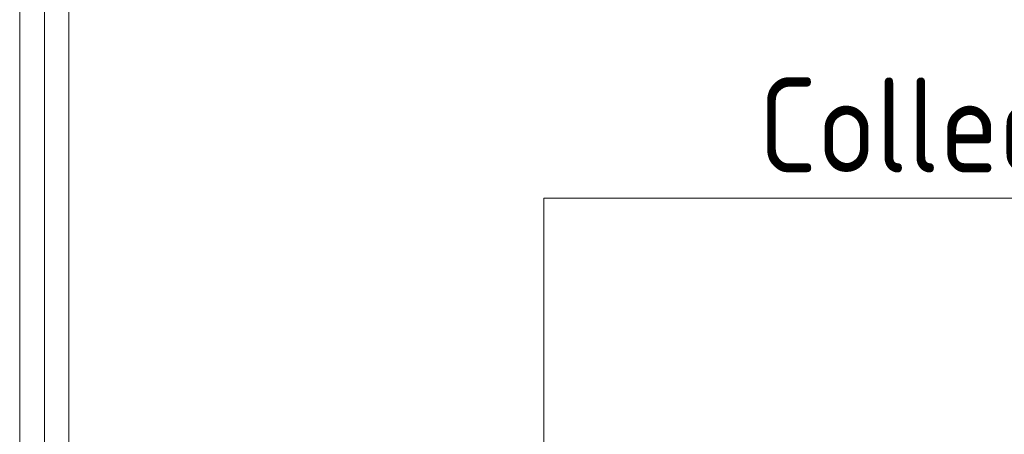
# Model space of a CAD drawing. Header units: millimetres. Extents: x 38570 to 76040, y -5041 to 9267.
# Tile 80 of 169: x 50061 to 51357, y 431 to 977. Entities that reach past the tile are written whole.
import ezdxf

# ---------------------------------------------------------------- set-up
doc = ezdxf.new("R2010")
doc.units = ezdxf.units.MM
doc.layers.add('M-EQPM-___-IDEN', color=50, linetype='Continuous', lineweight=20)
doc.layers.add('P-PIPE-____-OTLN', color=3, linetype='Continuous', lineweight=20)
doc.styles.add('GOST Common', font='GOST_Common.ttf', dxfattribs={"width": 0.9, "height": 125})

# ---------------------------------------------------------------- blocks, each defined once
blk = doc.blocks.new('ADSK_M_Оборудование - ADSK_Наименование краткое_20-431937-3D Отопление left')
at = {"layer": 'M-EQPM-___-IDEN'}
blk.add_line((50936.4, 741.8), (51936.4, 741.8), dxfattribs=at)

msp = doc.modelspace()

# ---------------------------------------------------------------- linework, layer by layer
at = {"layer": 'M-EQPM-___-IDEN'}
for p, q in [((50750.7, 741.8), (50936.4, 741.8)), ((50750.7, 405.8), (50750.7, 741.8))]:
    msp.add_line(p, q, dxfattribs=at)
at = {"layer": 'P-PIPE-____-OTLN', "color": 5}
for p, q in [((50093.3, 3479.2), (50093.3, -327.6)), ((50125.3, -327.6), (50125.3, 3484.6))]:
    msp.add_line(p, q, dxfattribs=at)
at = {"layer": 'P-PIPE-____-OTLN', "color": 10}
msp.add_line((50060.5, -329.7), (50060.5, 3285.2), dxfattribs=at)

# ---------------------------------------------------------------- block references
at = {"layer": 'M-EQPM-___-IDEN'}
msp.add_blockref('ADSK_M_Оборудование - ADSK_Наименование краткое_20-431937-3D Отопление left', (0, 0), dxfattribs=at)

# ---------------------------------------------------------------- texts
at = {"layer": 'M-EQPM-___-IDEN', "lineweight": 9, "insert": (51033.1, 900.7), "char_height": 125, "width": 974.05, "attachment_point": 1, "style": 'GOST Common'}
msp.add_mtext('Collector 5c', dxfattribs=at)

doc.saveas('drawing.dxf')
